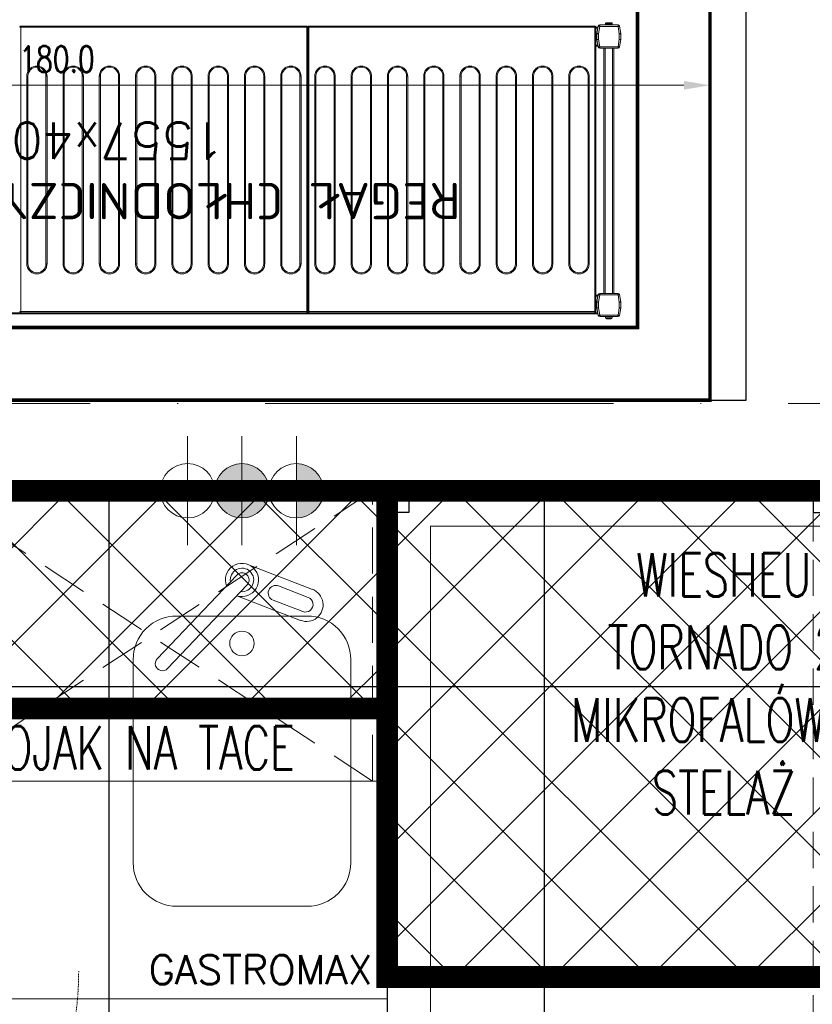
# Model space of a CAD drawing. Header units: millimetres. Extents: x -2074 to 12588, y -3630 to 101167.
# Tile 201 of 256: x 5457 to 5566, y -1726 to -1590. Entities that reach past the tile are written whole.
import ezdxf

# ---------------------------------------------------------------- set-up
doc = ezdxf.new("R2010")
doc.units = ezdxf.units.MM
for name, pattern in [('ACAD_ISO10W100', [18, 12, -3, 0, -3]), ('DASH', [0.75, 0.5, -0.25]), ('DASHED', [19.05, 12.7, -6.35]), ('DASHED2', [0.375, 0.25, -0.125])]:
    doc.linetypes.add(name, pattern=pattern)
for name, color, linetype, lineweight in [('SelinAr_BUD_osie', 8, 'ACAD_ISO10W100', 18), ('SelinAr_BUD_sufit_otoki sufitowe', 8, 'Continuous', 25), ('SelinAr_BUD_ściany', 7, 'Continuous', 25), ('SelinAr_WYP_chłodnictwo', 8, 'Continuous', 18), ('SelinAr_WYP_instalacje elektryczne', 8, 'Continuous', 18), ('SelinAr_WYP_instalacje wod-kan', 8, 'Continuous', 18), ('SelinAr_WYP_komory', 8, 'Continuous', 18), ('SelinAr_WYP_urządzenia gastro', 8, 'Continuous', 18)]:
    doc.layers.add(name, color=color, linetype=linetype, lineweight=lineweight)
doc.layers.add('SelinAr_BUD_sufit', color=7, linetype='Continuous')
doc.layers.add('SelinAr_WYP_urządzenia gastro indeksy', color=8, linetype='Continuous')
doc.styles.add('Arch-Dim', font='romans.shx', dxfattribs={"width": 0.75})
doc.styles.add('JACEK_07', font='SIMPLEX.SHX', dxfattribs={"width": 0.7})
doc.styles.add('RomanS', font='romans.shx')
doc.styles.add('text', font='romans.shx')
doc.dimstyles.new('Standard 50', dxfattribs={"dimscale": 20, "dimtxt": 0.18, "dimasz": 0.18, "dimexe": 0.18, "dimexo": 0.0625, "dimgap": 0.09, "dimtad": 1, "dimdec": 1, "dimzin": 0, "dimdsep": 46, "dimtxsty": 'Arch-Dim', "dimcen": 0.09, "dimclrd": 2, "dimclre": 2, "dimclrt": 1, "dimadec": 0, "dimazin": 0, "dimtfac": 1, "dimtdec": 1, "dimtofl": 0, "dimtmove": 0, "dimatfit": 3, "dimfxl": 0, "dimtolj": 1, "dimtzin": 0, "dimarcsym": 0})

# ---------------------------------------------------------------- blocks, each defined once
blk = doc.blocks.new('*D427')
at = {"color": 2, "lineweight": -2}
for p, q in [((0, 1.25), (0, 46.97)), ((180, 1.25), (180, 46.97)), ((176.4, 43.37), (3.6, 43.37))]:
    blk.add_line(p, q, dxfattribs=at)
at = {"color": 2}
for points in [[(3.6, 43.97), (3.6, 42.77), (0, 43.37)], [(176.4, 43.97), (176.4, 42.77), (180, 43.37)]]:
    blk.add_solid(points, dxfattribs=at)
at = {"layer": 'Defpoints', "color": 0}
for p in [(0, 43.37), (0, 0), (180, 0)]:
    blk.add_point(p, dxfattribs=at)
at = {"color": 1, "insert": (90, 46.97), "char_height": 3.6, "attachment_point": 5, "style": 'Arch-Dim'}
blk.add_mtext('\\A1;180.0', dxfattribs=at)
blk = doc.blocks.new('*U158')
at = {"color": 253, "linetype": 'DASHED', "ltscale": 0.5}
for points in [[(0, 0), (0, -40), (2, -40), (2, 0)], [(65, 0), (65, -40), (63, -40), (63, 0)]]:
    blk.add_lwpolyline(points, close=True, dxfattribs=at)
blk.add_lwpolyline([(0, 0), (0, -40), (65, -40), (65, 0)], close=True)
for points in [[(63, 0), (2, -40)], [(63, -40), (2, 0)]]:
    blk.add_lwpolyline(points, dxfattribs=at)
at = {"color": 7, "insert": (28.97, -35.42), "char_height": 6, "width": 101.2, "attachment_point": 5, "style": 'JACEK_07'}
blk.add_mtext('STOJAK NA TACE', dxfattribs=at)
blk = doc.blocks.new('Podstawa pod piece')
at = {"linetype": 'Continuous', "lineweight": 25}
for points in [[(0, -82), (88, -82), (88, 0), (0, 0), (0, -82)], [(0, 0), (3, 0), (3, -3), (0, -3)], [(88, 0), (85, 0), (85, -3), (88, -3)], [(0, -82), (3, -82), (3, -79), (0, -79)], [(88, -82), (85, -82), (85, -79), (88, -79)]]:
    blk.add_lwpolyline(points, dxfattribs=at)
for points in [[(61.7, 0), (58.7, 0), (58.7, -3), (61.7, -3)], [(61.7, -82), (58.7, -82), (58.7, -79), (61.7, -79)]]:
    blk.add_lwpolyline(points, close=True, dxfattribs=at)
at = {"linetype": 'DASHED2', "ltscale": 20}
blk.add_lwpolyline([(58.7, 0), (61.7, 0), (61.7, -82), (58.7, -82)], close=True, dxfattribs=at)
blk = doc.blocks.new('*U314')
at = {"layer": 'SelinAr_WYP_urządzenia gastro'}
blk.add_lwpolyline([(6, -82), (82, -82), (82, -4.9), (6, -4.9), (6, -82)], dxfattribs=at)
at = {"layer": 'SelinAr_WYP_chłodnictwo'}
blk.add_blockref('Podstawa pod piece', (0, 0), dxfattribs=at)
at = {"color": 242, "insert": (46.41, -26.59), "char_height": 6, "width": 76, "attachment_point": 5, "style": 'JACEK_07'}
blk.add_mtext('WIESHEU\\PTORNADO 2\\PMIKROFALÓWKA\\P{\\C94;STELAŻ}', dxfattribs=at)
blk = doc.blocks.new('Woda_ciepla')
for p, q in [((0, -7.5), (0, 7.5)), ((0, 0), (0, 7.5)), ((7.5, 0), (-7.5, 0))]:
    blk.add_line(p, q)
blk.add_circle((0, 0), 3.75)
blk = doc.blocks.new('Odplyw_wody')
blk.add_hatch(color=256).paths.add_polyline_path([(0, 3.75, -1), (0, -3.75, -1)])
for p, q in [((0, -7.5), (0, 7.5)), ((7.5, 0), (-7.5, 0))]:
    blk.add_line(p, q)
blk.add_circle((0, 0), 3.75)
blk = doc.blocks.new('Woda_zimna')
blk.add_hatch(color=256).paths.add_polyline_path([(0, 3.75, -0.414214), (3.75, 0), (-3.75, 0, -0.414214)])
for p, q in [((0, -7.5), (0, 7.5)), ((7.5, 0), (-7.5, 0))]:
    blk.add_line(p, q)
blk.add_circle((0, 0), 3.75)
blk = doc.blocks.new('gn-230')
at = {"layer": 'SelinAr_WYP_instalacje elektryczne'}
for p, q in [((-15.65, -3.75), (-8.15, 3.75)), ((-4, 0), (-19.8, 0))]:
    blk.add_line(p, q, dxfattribs=at)
at = {"layer": 'SelinAr_WYP_instalacje elektryczne', "lineweight": 30}
blk.add_lwpolyline([(-4, -4), (0, -4), (0, 4), (-4, 4)], close=True, dxfattribs=at)
at = {"layer": 'SelinAr_WYP_instalacje elektryczne'}
blk.add_arc((-29.8, 0), 10, 270, 90, dxfattribs=at)
blk = doc.blocks.new('*U341')
for p, q in [((124.71, -13.59), (115.82, -10.15)), ((114.29, -11.61), (103.33, -23.15)), ((115.71, -12.97), (104.76, -24.51)), ((124.13, -14.69), (120.04, -13.11)), ((123.06, -17.86), (114.29, -14.47)), ((123.37, -16.65), (119.28, -15.07))]:
    blk.add_line(p, q)
blk.add_lwpolyline([(0, 0), (135, 0), (135, -70), (0, -70), (0, 0)])
blk.add_lwpolyline([(106, -17.26), (124, -17.26, -0.414214), (130, -23.26), (130, -51.26, -0.414214), (124, -57.26), (106, -57.26, -0.414214), (100, -51.26), (100, -23.26, -0.414214)], format="xyb", close=True)
for points in [[(6, -110.9), (6, -66.15), (3, -66.15), (3, -110.9)], [(50.75, -110.9), (50.75, -66.15), (47.75, -66.15), (47.75, -110.9)]]:
    blk.add_lwpolyline(points, close=True)
blk.add_circle((115, -21.04), 1.69)
for centre, radius, start, end in [((115, -12.29), 2.29, 251.9178, 201.0494), ((115, -12.29), 1.62, 263.7549, 189.2123), ((115, -12.29), 0.983, 316.4836, 136.4836), ((119.66, -14.09), 1.05, 68.8835, 248.8835), ((123.89, -15.72), 2.29, 248.8831, 68.8835), ((123.75, -15.67), 1.05, 248.8831, 68.8835), ((104.04, -23.83), 0.983, 136.4836, 316.4836)]:
    blk.add_arc(centre, radius, start, end)
at = {"linetype": 'DASHED', "ltscale": 0.01}
for centre in [(3, -66.15), (47.75, -66.15)]:
    blk.add_arc(centre, 44.75, 270, 0, dxfattribs=at)
at = {"layer": 'SelinAr_WYP_instalacje elektryczne'}
blk.add_lwpolyline([(5, 0), (11.25, 10.83), (32.42, 10.83)], dxfattribs=at)
at = {"layer": 'SelinAr_WYP_instalacje elektryczne', "xscale": 0.5, "yscale": 0.5, "zscale": 0.5, "rotation": 90.00000000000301}
blk.add_blockref('gn-230', (5, 0), dxfattribs=at)
at = {"layer": 'SelinAr_WYP_instalacje wod-kan', "rotation": 270}
for name, p in [('Woda_ciepla', (107.5, 0)), ('Odplyw_wody', (115, 0)), ('Woda_zimna', (122.5, 0))]:
    blk.add_blockref(name, p, dxfattribs=at)
at = {"color": 242, "insert": (2, -2.95), "char_height": 5, "width": 58.8906, "attachment_point": 1, "style": 'text'}
blk.add_mtext('{\\H0.8x;CHŁODZIARKA PODBLATOWA\\P0 - +6%%DC}', dxfattribs=at)
at = {"insert": (133, -68), "char_height": 4, "width": 172.3315, "attachment_point": 9, "style": 'RomanS'}
blk.add_mtext('GASTROMAX', dxfattribs=at)
at = {"layer": 'SelinAr_WYP_instalacje elektryczne', "insert": (21.84, 11.05), "char_height": 4, "width": 21.1655, "attachment_point": 5, "style": 'JACEK_07'}
blk.add_mtext('1x230V\\PH=10cm', dxfattribs=at)
at = {"layer": 'SelinAr_WYP_urządzenia gastro indeksy', "color": 242, "char_height": 6, "width": 20.4806, "attachment_point": 5, "style": 'JACEK_07'}
for s, insert in [('{\\fArial|b0|i0|c238|p34;BTU01}', (18.55, -27.84)), ('{\\fArial|b0|i0|c238|p34;SC09}', (10.24, -74.81))]:
    blk.add_mtext(s, dxfattribs=dict(at, insert=insert))
blk = doc.blocks.new('*U395')
at = {"ltscale": 4}
blk.add_line((-50, 0), (1405.4, 0), dxfattribs=at)
blk = doc.blocks.new('*U382')
at = {"lineweight": 15}
for p, q in [((1.73, 0), (1.82, 0)), ((0.18, -0.47), (0, -1.51)), ((0.18, -0.47), (0, -1.5)), ((0.38, -0.51), (0.2, -1.53)), ((2.9, -0.3), (0.38, -0.3)), ((0.38, -0.31), (0.38, -0.51)), ((2.9, -0.31), (0.38, -0.31)), ((2.9, -0.51), (0.38, -0.51)), ((1.17, -0.15), (1.17, -0.3)), ((2.12, -0.15), (1.17, -0.15)), ((1.88, -0.12), (1.76, -0.12)), ((2.12, -0.3), (2.12, -0.15)), ((2.9, -0.51), (2.9, -0.31)), ((3.08, -1.53), (2.9, -0.51)), ((3.28, -1.51), (3.1, -0.47)), ((3.28, -1.5), (3.1, -0.47)), ((4.38, -0.68), (3.14, -0.68)), ((4.38, -0.82), (3.16, -0.82)), ((3.58, -0.99), (3.43, -0.99)), ((3.43, -0.99), (3.43, -40.19)), ((3.58, -0.88), (3.58, -0.84)), ((42.98, -0.84), (3.58, -0.84)), ((3.58, -0.99), (3.58, -0.88)), ((3.58, -0.99), (3.58, -40.19)), ((42.98, -0.99), (3.58, -0.99)), ((4.38, -0.68), (151.28, -0.68)), ((4.38, -0.82), (4.38, -0.68)), ((4.38, -0.82), (151.28, -0.82)), ((4.38, -0.84), (4.38, -0.82)), ((42.98, -0.84), (42.98, -0.88)), ((42.98, -0.88), (42.98, -0.99)), ((42.98, -40.19), (42.98, -0.99)), ((43.13, -0.99), (42.98, -0.99)), ((43.13, -40.19), (43.13, -0.99)), ((43.28, -0.99), (43.13, -0.99)), ((43.28, -0.88), (43.28, -0.84)), ((82.68, -0.84), (43.28, -0.84)), ((43.28, -0.99), (43.28, -0.88)), ((43.28, -0.99), (43.28, -40.19)), ((82.68, -0.99), (43.28, -0.99)), ((82.68, -0.84), (82.68, -0.88)), ((82.68, -0.88), (82.68, -0.99)), ((82.68, -40.19), (82.68, -0.99)), ((82.83, -0.99), (82.68, -0.99)), ((0, -1.5), (0, -2.3)), ((0, -1.51), (0, -2.29)), ((0, -2.29), (0.2, -2.29)), ((0, -2.3), (0, -2.3)), ((0, -2.33), (0.18, -3.34)), ((0.2, -1.53), (0.2, -2.29)), ((0.2, -2.29), (0.38, -3.31)), ((2.9, -3.31), (3.08, -2.29)), ((3.08, -2.29), (3.08, -1.53)), ((3.08, -2.29), (3.28, -2.29)), ((3.1, -3.34), (3.28, -2.33)), ((3.28, -2.38), (3.15, -3.12)), ((3.28, -1.51), (3.28, -1.5)), ((3.28, -2.29), (3.28, -1.51)), ((3.28, -2.3), (3.28, -2.29)), ((3.28, -2.3), (3.28, -2.38)), ((3.28, -2.3), (3.28, -2.3)), ((0.38, -3.31), (2.9, -3.31)), ((0.38, -3.31), (0.38, -3.51)), ((0.38, -3.51), (2.9, -3.51)), ((0.94, -3.51), (0.94, -37.3)), ((1.14, -3.51), (1.14, -37.3)), ((2.14, -3.51), (2.14, -37.3)), ((2.34, -3.51), (2.34, -37.3)), ((2.9, -3.51), (2.9, -3.31)), ((3.43, -3.28), (3.12, -3.28)), ((3.43, -3.12), (3.15, -3.12)), ((0.18, -37.47), (0, -38.5)), ((0, -38.5), (0.18, -37.47)), ((0.38, -37.5), (0.2, -38.52)), ((0.38, -37.3), (0.38, -37.5)), ((2.9, -37.3), (0.38, -37.3)), ((2.9, -37.5), (0.38, -37.5)), ((2.9, -37.5), (2.9, -37.3)), ((3.08, -38.52), (2.9, -37.5)), ((3.28, -38.5), (3.1, -37.47)), ((3.43, -37.58), (3.12, -37.58)), ((3.15, -37.73), (3.28, -38.48)), ((3.43, -37.73), (3.15, -37.73)), ((0, -38.5), (0, -39.28)), ((0, -39.3), (0, -38.5)), ((0, -39.28), (0.2, -39.28)), ((0.18, -40.33), (0, -39.3)), ((0, -39.32), (0.18, -40.33)), ((0.2, -38.52), (0.2, -39.28)), ((0.2, -39.28), (0.38, -40.3)), ((2.9, -40.3), (3.08, -39.28)), ((3.08, -39.28), (3.08, -38.52)), ((3.08, -39.28), (3.28, -39.28)), ((3.1, -40.33), (3.28, -39.32)), ((3.28, -38.48), (3.28, -38.5)), ((3.28, -39.28), (3.28, -38.5)), ((3.28, -39.28), (3.28, -39.3)), ((3.28, -39.3), (3.28, -39.32)), ((0.38, -40.3), (2.9, -40.3)), ((0.38, -40.3), (0.38, -40.5)), ((0.38, -40.5), (2.9, -40.5)), ((1.17, -40.5), (1.17, -40.65)), ((1.17, -40.65), (2.12, -40.65)), ((1.17, -40.68), (1.17, -40.68)), ((2.11, -40.68), (2.11, -40.68)), ((2.12, -40.65), (2.12, -40.5)), ((2.9, -40.5), (2.9, -40.3)), ((3.43, -40.18), (3.13, -40.18)), ((3.43, -40.03), (3.16, -40.03)), ((3.43, -40.19), (3.58, -40.19)), ((3.58, -40.19), (42.98, -40.19)), ((3.58, -40.19), (3.58, -40.33)), ((3.58, -40.33), (3.58, -40.34)), ((3.58, -40.34), (42.98, -40.34)), ((42.98, -40.19), (43.13, -40.19)), ((42.98, -40.33), (42.98, -40.19)), ((42.98, -40.34), (42.98, -40.33)), ((43.13, -40.19), (43.28, -40.19)), ((43.28, -40.19), (82.68, -40.19)), ((43.28, -40.19), (43.28, -40.33)), ((43.28, -40.33), (43.28, -40.34)), ((43.28, -40.34), (82.68, -40.34)), ((82.68, -40.19), (82.83, -40.19)), ((82.68, -40.33), (82.68, -40.19)), ((82.68, -40.34), (82.68, -40.33))]:
    blk.add_line(p, q, dxfattribs=at)
at = {"color": 253, "lineweight": 15}
for p, q in [((4.36, -33.44), (4.36, -7.59)), ((4.36, -7.59), (4.51, -7.59)), ((4.51, -33.44), (4.51, -7.59)), ((7.01, -7.59), (7.01, -33.44)), ((7.16, -7.59), (7.01, -7.59)), ((7.16, -7.59), (7.16, -33.44)), ((9.36, -33.44), (9.36, -7.59)), ((9.36, -7.59), (9.51, -7.59)), ((9.51, -33.44), (9.51, -7.59)), ((12.01, -7.59), (12.01, -33.44)), ((12.16, -7.59), (12.01, -7.59)), ((12.16, -7.59), (12.16, -33.44)), ((14.36, -33.44), (14.36, -7.59)), ((14.36, -7.59), (14.51, -7.59)), ((14.51, -33.44), (14.51, -7.59)), ((17.01, -7.59), (17.01, -33.44)), ((17.16, -7.59), (17.01, -7.59)), ((17.16, -7.59), (17.16, -33.44)), ((19.36, -33.44), (19.36, -7.59)), ((19.36, -7.59), (19.51, -7.59)), ((19.51, -33.44), (19.51, -7.59)), ((22.01, -7.59), (22.01, -33.44)), ((22.16, -7.59), (22.01, -7.59)), ((22.16, -7.59), (22.16, -33.44)), ((24.36, -33.44), (24.36, -7.59)), ((24.36, -7.59), (24.51, -7.59)), ((24.51, -33.44), (24.51, -7.59)), ((27.01, -7.59), (27.01, -33.44)), ((27.16, -7.59), (27.01, -7.59)), ((27.16, -7.59), (27.16, -33.44)), ((29.36, -33.44), (29.36, -7.59)), ((29.36, -7.59), (29.51, -7.59)), ((29.51, -33.44), (29.51, -7.59)), ((32.01, -7.59), (32.01, -33.44)), ((32.16, -7.59), (32.01, -7.59)), ((32.16, -7.59), (32.16, -33.44)), ((34.36, -33.44), (34.36, -7.59)), ((34.36, -7.59), (34.51, -7.59)), ((34.51, -33.44), (34.51, -7.59)), ((37.01, -7.59), (37.01, -33.44)), ((37.16, -7.59), (37.01, -7.59)), ((37.16, -7.59), (37.16, -33.44)), ((39.36, -33.44), (39.36, -7.59)), ((39.36, -7.59), (39.51, -7.59)), ((39.51, -33.44), (39.51, -7.59)), ((42.01, -7.59), (42.01, -33.44)), ((42.16, -7.59), (42.01, -7.59)), ((42.16, -7.59), (42.16, -33.44)), ((44.06, -33.44), (44.06, -7.59)), ((44.06, -7.59), (44.21, -7.59)), ((44.21, -33.44), (44.21, -7.59)), ((46.71, -7.59), (46.71, -33.44)), ((46.86, -7.59), (46.71, -7.59)), ((46.86, -7.59), (46.86, -33.44)), ((49.06, -33.44), (49.06, -7.59)), ((49.06, -7.59), (49.21, -7.59)), ((49.21, -33.44), (49.21, -7.59)), ((51.71, -7.59), (51.71, -33.44)), ((51.86, -7.59), (51.71, -7.59)), ((51.86, -7.59), (51.86, -33.44)), ((54.06, -33.44), (54.06, -7.59)), ((54.06, -7.59), (54.21, -7.59)), ((54.21, -33.44), (54.21, -7.59)), ((56.71, -7.59), (56.71, -33.44)), ((56.86, -7.59), (56.71, -7.59)), ((56.86, -7.59), (56.86, -33.44)), ((59.06, -33.44), (59.06, -7.59)), ((59.06, -7.59), (59.21, -7.59)), ((59.21, -33.44), (59.21, -7.59)), ((61.71, -7.59), (61.71, -33.44)), ((61.86, -7.59), (61.71, -7.59)), ((61.86, -7.59), (61.86, -33.44)), ((64.06, -33.44), (64.06, -7.59)), ((64.06, -7.59), (64.21, -7.59)), ((64.21, -33.44), (64.21, -7.59)), ((66.71, -7.59), (66.71, -33.44)), ((66.86, -7.59), (66.71, -7.59)), ((66.86, -7.59), (66.86, -33.44)), ((69.06, -33.44), (69.06, -7.59)), ((69.06, -7.59), (69.21, -7.59)), ((69.21, -33.44), (69.21, -7.59)), ((71.71, -7.59), (71.71, -33.44)), ((71.86, -7.59), (71.71, -7.59)), ((71.86, -7.59), (71.86, -33.44)), ((74.06, -33.44), (74.06, -7.59)), ((74.06, -7.59), (74.21, -7.59)), ((74.21, -33.44), (74.21, -7.59)), ((76.71, -7.59), (76.71, -33.44)), ((76.86, -7.59), (76.71, -7.59)), ((76.86, -7.59), (76.86, -33.44)), ((79.06, -33.44), (79.06, -7.59)), ((79.06, -7.59), (79.21, -7.59)), ((79.21, -33.44), (79.21, -7.59)), ((81.71, -7.59), (81.71, -33.44)), ((81.86, -7.59), (81.71, -7.59)), ((81.86, -7.59), (81.86, -33.44)), ((4.51, -33.44), (4.36, -33.44)), ((7.16, -33.44), (7.01, -33.44)), ((9.51, -33.44), (9.36, -33.44)), ((12.16, -33.44), (12.01, -33.44)), ((14.51, -33.44), (14.36, -33.44)), ((17.16, -33.44), (17.01, -33.44)), ((19.51, -33.44), (19.36, -33.44)), ((22.16, -33.44), (22.01, -33.44)), ((24.51, -33.44), (24.36, -33.44)), ((27.16, -33.44), (27.01, -33.44)), ((29.51, -33.44), (29.36, -33.44)), ((32.16, -33.44), (32.01, -33.44)), ((34.51, -33.44), (34.36, -33.44)), ((37.16, -33.44), (37.01, -33.44)), ((39.51, -33.44), (39.36, -33.44)), ((42.16, -33.44), (42.01, -33.44)), ((44.21, -33.44), (44.06, -33.44)), ((46.86, -33.44), (46.71, -33.44)), ((49.21, -33.44), (49.06, -33.44)), ((51.86, -33.44), (51.71, -33.44)), ((54.21, -33.44), (54.06, -33.44)), ((56.86, -33.44), (56.71, -33.44)), ((59.21, -33.44), (59.06, -33.44)), ((61.86, -33.44), (61.71, -33.44)), ((64.21, -33.44), (64.06, -33.44)), ((66.86, -33.44), (66.71, -33.44)), ((69.21, -33.44), (69.06, -33.44)), ((71.86, -33.44), (71.71, -33.44)), ((74.21, -33.44), (74.06, -33.44)), ((76.86, -33.44), (76.71, -33.44)), ((79.21, -33.44), (79.06, -33.44)), ((81.86, -33.44), (81.71, -33.44))]:
    blk.add_line(p, q, dxfattribs=at)
at = {"lineweight": 15, "flags": 128}
for points in [[(0.38, -0.51), (0.34, -0.5), (0.3, -0.5), (0.27, -0.49), (0.24, -0.48), (0.22, -0.48), (0.2, -0.48), (0.19, -0.47), (0.18, -0.47)], [(3.1, -0.47), (3.1, -0.47), (3.09, -0.48), (3.07, -0.48), (3.04, -0.48), (3.01, -0.49), (2.98, -0.5), (2.94, -0.5), (2.9, -0.51)], [(0, -1.51), (0, -1.51), (0.01, -1.51), (0.03, -1.51), (0.05, -1.51), (0.07, -1.52), (0.1, -1.52), (0.13, -1.52), (0.17, -1.52), (0.2, -1.53)], [(0.2, -2.29), (0.16, -2.3), (0.12, -2.3), (0.09, -2.31), (0.06, -2.32), (0.04, -2.32), (0.02, -2.32), (0.01, -2.33), (0, -2.33)], [(3.08, -1.53), (3.12, -1.52), (3.16, -1.52), (3.19, -1.52), (3.22, -1.51), (3.25, -1.51), (3.27, -1.51), (3.28, -1.51), (3.28, -1.51)], [(3.28, -2.33), (3.28, -2.33), (3.27, -2.32), (3.25, -2.32), (3.22, -2.32), (3.19, -2.31), (3.16, -2.3), (3.12, -2.3), (3.08, -2.29)], [(0.18, -3.34), (0.19, -3.34), (0.2, -3.34), (0.22, -3.34), (0.24, -3.33), (0.27, -3.33), (0.3, -3.32), (0.34, -3.32), (0.38, -3.31)], [(2.9, -3.31), (2.94, -3.32), (2.98, -3.32), (3.01, -3.33), (3.04, -3.33), (3.07, -3.34), (3.09, -3.34), (3.1, -3.34), (3.1, -3.34)], [(3.15, -3.12), (3.15, -3.15), (3.14, -3.18), (3.14, -3.21), (3.13, -3.23), (3.13, -3.25), (3.13, -3.26), (3.13, -3.27), (3.12, -3.28)], [(0.38, -37.5), (0.34, -37.49), (0.3, -37.49), (0.27, -37.48), (0.24, -37.48), (0.22, -37.47), (0.2, -37.47), (0.19, -37.47), (0.18, -37.47)], [(3.1, -37.47), (3.1, -37.47), (3.09, -37.47), (3.07, -37.47), (3.04, -37.48), (3.01, -37.48), (2.98, -37.49), (2.94, -37.49), (2.9, -37.5)], [(3.12, -37.58), (3.13, -37.58), (3.13, -37.59), (3.13, -37.6), (3.13, -37.62), (3.14, -37.64), (3.14, -37.67), (3.15, -37.7), (3.15, -37.73)], [(0, -38.5), (0, -38.5), (0.02, -38.5), (0.03, -38.5), (0.06, -38.51), (0.09, -38.51), (0.12, -38.51), (0.16, -38.51), (0.2, -38.52)], [(0.2, -39.28), (0.16, -39.29), (0.12, -39.3), (0.09, -39.3), (0.06, -39.31), (0.04, -39.31), (0.02, -39.31), (0.01, -39.32), (0, -39.32)], [(3.08, -38.52), (3.12, -38.51), (3.15, -38.51), (3.18, -38.51), (3.21, -38.51), (3.24, -38.5), (3.26, -38.5), (3.27, -38.5), (3.28, -38.5), (3.28, -38.5)], [(3.28, -39.32), (3.28, -39.32), (3.27, -39.31), (3.25, -39.31), (3.22, -39.31), (3.19, -39.3), (3.16, -39.3), (3.12, -39.29), (3.08, -39.28)], [(0.18, -40.33), (0.19, -40.33), (0.2, -40.33), (0.22, -40.33), (0.24, -40.32), (0.27, -40.32), (0.3, -40.31), (0.34, -40.31), (0.38, -40.3)], [(2.9, -40.3), (2.94, -40.31), (2.98, -40.31), (3.01, -40.32), (3.04, -40.32), (3.07, -40.33), (3.09, -40.33), (3.1, -40.33), (3.1, -40.33)]]:
    blk.add_lwpolyline(points, dxfattribs=at)
at = {"lineweight": 15}
for centre, radius, start, end in [((0.38, -0.5), 0.2, 90, 170), ((0.38, -0.51), 0.2, 90, 170), ((1.32, -0.15), 0.15, 90, 180), ((1.97, -0.15), 0.15, 0, 90), ((2.9, -0.5), 0.2, 10, 90), ((2.9, -0.51), 0.2, 10, 90), ((3.58, -0.99), 0.15, 90, 180), ((42.98, -0.99), 0.15, 0, 90), ((43.28, -0.99), 0.15, 90, 180), ((82.68, -0.99), 0.15, 0, 90), ((0.2, -2.29), 0.2, 180, 190), ((3.08, -2.29), 0.2, 350, 0), ((0.38, -3.31), 0.2, 190, 270), ((2.9, -3.31), 0.2, 270, 350), ((0.38, -37.5), 0.2, 90, 170), ((0.38, -37.5), 0.2, 90, 170), ((2.9, -37.5), 0.2, 10, 90), ((0.2, -39.28), 0.2, 180, 190), ((3.08, -39.28), 0.2, 350, 0), ((0.38, -40.3), 0.2, 190, 270), ((0.38, -40.3), 0.2, 190, 270), ((1.32, -40.65), 0.15, 180, 191.537), ((1.97, -40.65), 0.15, 348.463, 0), ((2.9, -40.3), 0.2, 270, 350)]:
    blk.add_arc(centre, radius, start, end, dxfattribs=at)
at = {"color": 253, "lineweight": 15}
for centre, start, end in [((5.76, -7.59), 0, 180), ((10.76, -7.59), 0, 180), ((15.76, -7.59), 0, 180), ((20.76, -7.59), 0, 180), ((25.76, -7.59), 0, 180), ((30.76, -7.59), 0, 180), ((35.76, -7.59), 0, 180), ((40.76, -7.59), 0, 180), ((45.46, -7.59), 0, 180), ((50.46, -7.59), 0, 180), ((55.46, -7.59), 0, 180), ((60.46, -7.59), 0, 180), ((65.46, -7.59), 0, 180), ((70.46, -7.59), 0, 180), ((75.46, -7.59), 0, 180), ((80.46, -7.59), 0, 180), ((5.76, -33.44), 180, 0), ((10.76, -33.44), 180, 0), ((15.76, -33.44), 180, 0), ((20.76, -33.44), 180, 0), ((25.76, -33.44), 180, 0), ((30.76, -33.44), 180, 0), ((35.76, -33.44), 180, 0), ((40.76, -33.44), 180, 0), ((45.46, -33.44), 180, 0), ((50.46, -33.44), 180, 0), ((55.46, -33.44), 180, 0), ((60.46, -33.44), 180, 0), ((65.46, -33.44), 180, 0), ((70.46, -33.44), 180, 0), ((75.46, -33.44), 180, 0), ((80.46, -33.44), 180, 0)]:
    blk.add_arc(centre, 1.25, start, end, dxfattribs=at)
at = {"lineweight": 15}
for points, knots in [([(1.71, 0), (1.67, 0), (1.6, 0), (1.49, 0), (1.39, 0), (1.34, 0), (1.31, 0), (1.32, 0), (1.32, 0)], [0, 0, 0, 0, 0.188945, 0.389816, 0.590684, 0.779625, 0.968579, 1, 1, 1, 1]), ([(1.76, -0.12), (1.76, -0.1), (1.76, -0.07), (1.75, -0.03), (1.73, -0.01), (1.72, 0), (1.71, 0)], [0, 0, 0, 0, 0.243636, 0.487267, 0.73198, 1, 1, 1, 1]), ([(1.92, 0), (1.91, 0), (1.89, 0), (1.85, 0), (1.82, 0)], [0, 0, 0, 0, 0.31192, 1, 1, 1, 1]), ([(1.82, 0), (1.83, 0), (1.84, -0.01), (1.86, -0.03), (1.87, -0.07), (1.87, -0.1), (1.88, -0.12)], [0, 0, 0, 0, 0.250222, 0.500532, 0.748158, 1, 1, 1, 1]), ([(1.17, -40.68), (1.18, -40.7), (1.19, -40.73), (1.22, -40.77), (1.27, -40.79), (1.3, -40.8), (1.32, -40.8)], [0, 0, 0, 0, 0.243643, 0.487245, 0.731956, 1, 1, 1, 1]), ([(1.96, -40.8), (1.98, -40.8), (2.01, -40.79), (2.06, -40.77), (2.09, -40.73), (2.1, -40.7), (2.11, -40.68)], [0, 0, 0, 0, 0.250219, 0.500551, 0.74815, 1, 1, 1, 1]), ([(3.43, -40.18), (3.44, -40.2), (3.44, -40.24), (3.47, -40.28), (3.5, -40.3), (3.52, -40.32), (3.55, -40.33), (3.57, -40.33), (3.58, -40.33)], [0, 0, 0, 0, 0.238266, 0.485424, 0.612038, 0.739974, 0.869231, 1, 1, 1, 1]), ([(42.98, -40.33), (42.99, -40.33), (43.01, -40.33), (43.04, -40.32), (43.07, -40.3), (43.1, -40.28), (43.13, -40.24), (43.13, -40.2), (43.13, -40.18)], [0, 0, 0, 0, 0.130769, 0.260022, 0.387963, 0.514577, 0.761736, 1, 1, 1, 1]), ([(43.13, -40.18), (43.14, -40.2), (43.14, -40.24), (43.17, -40.28), (43.2, -40.3), (43.22, -40.32), (43.25, -40.33), (43.27, -40.33), (43.28, -40.33)], [0, 0, 0, 0, 0.238268, 0.485429, 0.612034, 0.739976, 0.86923, 1, 1, 1, 1]), ([(82.68, -40.33), (82.69, -40.33), (82.71, -40.33), (82.74, -40.32), (82.77, -40.3), (82.8, -40.28), (82.83, -40.24), (82.83, -40.2), (82.83, -40.18)], [0, 0, 0, 0, 0.130758, 0.260025, 0.387956, 0.514571, 0.761733, 1, 1, 1, 1]), ([(1.32, -40.8), (1.33, -40.8), (1.35, -40.8), (1.43, -40.8), (1.53, -40.8), (1.64, -40.8), (1.75, -40.8), (1.85, -40.8), (1.93, -40.8), (1.95, -40.8), (1.96, -40.8)], [0, 0, 0, 0, 0.121175, 0.250001, 0.378823, 0.5, 0.621177, 0.749999, 0.878825, 1, 1, 1, 1])]:
    blk.add_open_spline(points, degree=3, knots=knots, dxfattribs=at)
at = {"color": 253, "lineweight": 15}
for points, knots in [([(4.36, -7.59), (4.37, -7.5), (4.38, -7.32), (4.45, -7.06), (4.58, -6.81), (4.77, -6.59), (4.99, -6.41), (5.24, -6.28), (5.5, -6.2), (5.76, -6.18), (6.02, -6.2), (6.29, -6.28), (6.54, -6.41), (6.76, -6.59), (6.94, -6.81), (7.07, -7.06), (7.15, -7.32), (7.16, -7.5), (7.16, -7.59)], [0, 0, 0, 0, 0.058258, 0.120006, 0.18432, 0.25, 0.315679, 0.379994, 0.441742, 0.5, 0.558258, 0.620006, 0.684321, 0.75, 0.81568, 0.879994, 0.941742, 1, 1, 1, 1]), ([(9.36, -7.59), (9.37, -7.5), (9.38, -7.32), (9.45, -7.06), (9.58, -6.81), (9.77, -6.59), (9.99, -6.41), (10.24, -6.28), (10.5, -6.2), (10.76, -6.18), (11.02, -6.2), (11.29, -6.28), (11.54, -6.41), (11.76, -6.59), (11.94, -6.81), (12.07, -7.06), (12.15, -7.32), (12.16, -7.5), (12.16, -7.59)], [0, 0, 0, 0, 0.058258, 0.120006, 0.18432, 0.25, 0.315679, 0.379994, 0.441742, 0.5, 0.558258, 0.620006, 0.684321, 0.75, 0.81568, 0.879994, 0.941742, 1, 1, 1, 1]), ([(14.36, -7.59), (14.37, -7.5), (14.38, -7.32), (14.45, -7.06), (14.58, -6.81), (14.77, -6.59), (14.99, -6.41), (15.24, -6.28), (15.5, -6.2), (15.76, -6.18), (16.02, -6.2), (16.29, -6.28), (16.54, -6.41), (16.76, -6.59), (16.94, -6.81), (17.07, -7.06), (17.15, -7.32), (17.16, -7.5), (17.16, -7.59)], [0, 0, 0, 0, 0.058258, 0.120006, 0.18432, 0.25, 0.315679, 0.379994, 0.441742, 0.5, 0.558258, 0.620006, 0.684321, 0.75, 0.81568, 0.879994, 0.941742, 1, 1, 1, 1]), ([(19.36, -7.59), (19.37, -7.5), (19.38, -7.32), (19.45, -7.06), (19.58, -6.81), (19.77, -6.59), (19.99, -6.41), (20.24, -6.28), (20.5, -6.2), (20.76, -6.18), (21.02, -6.2), (21.29, -6.28), (21.54, -6.41), (21.76, -6.59), (21.94, -6.81), (22.07, -7.06), (22.15, -7.32), (22.16, -7.5), (22.16, -7.59)], [0, 0, 0, 0, 0.058258, 0.120006, 0.18432, 0.25, 0.315679, 0.379994, 0.441742, 0.5, 0.558258, 0.620006, 0.684321, 0.75, 0.81568, 0.879994, 0.941742, 1, 1, 1, 1]), ([(24.36, -7.59), (24.37, -7.5), (24.38, -7.32), (24.45, -7.06), (24.58, -6.81), (24.77, -6.59), (24.99, -6.41), (25.24, -6.28), (25.5, -6.2), (25.76, -6.18), (26.02, -6.2), (26.29, -6.28), (26.54, -6.41), (26.76, -6.59), (26.94, -6.81), (27.07, -7.06), (27.15, -7.32), (27.16, -7.5), (27.16, -7.59)], [0, 0, 0, 0, 0.058258, 0.120006, 0.18432, 0.25, 0.315679, 0.379994, 0.441742, 0.5, 0.558258, 0.620006, 0.68432, 0.75, 0.81568, 0.879994, 0.941742, 1, 1, 1, 1]), ([(29.36, -7.59), (29.37, -7.5), (29.38, -7.32), (29.45, -7.06), (29.58, -6.81), (29.77, -6.59), (29.99, -6.41), (30.24, -6.28), (30.5, -6.2), (30.76, -6.18), (31.02, -6.2), (31.29, -6.28), (31.54, -6.41), (31.76, -6.59), (31.94, -6.81), (32.07, -7.06), (32.15, -7.32), (32.16, -7.5), (32.16, -7.59)], [0, 0, 0, 0, 0.058258, 0.120006, 0.18432, 0.25, 0.315679, 0.379994, 0.441742, 0.5, 0.558258, 0.620006, 0.684321, 0.75, 0.81568, 0.879994, 0.941742, 1, 1, 1, 1]), ([(34.36, -7.59), (34.37, -7.5), (34.38, -7.32), (34.45, -7.06), (34.58, -6.81), (34.77, -6.59), (34.99, -6.41), (35.24, -6.28), (35.5, -6.2), (35.76, -6.18), (36.02, -6.2), (36.29, -6.28), (36.54, -6.41), (36.76, -6.59), (36.94, -6.81), (37.07, -7.06), (37.15, -7.32), (37.16, -7.5), (37.16, -7.59)], [0, 0, 0, 0, 0.058258, 0.120006, 0.18432, 0.25, 0.315679, 0.379994, 0.441742, 0.5, 0.558258, 0.620006, 0.684321, 0.75, 0.81568, 0.879994, 0.941742, 1, 1, 1, 1]), ([(39.36, -7.59), (39.37, -7.5), (39.38, -7.32), (39.45, -7.06), (39.58, -6.81), (39.77, -6.59), (39.99, -6.41), (40.24, -6.28), (40.5, -6.2), (40.76, -6.18), (41.02, -6.2), (41.29, -6.28), (41.54, -6.41), (41.76, -6.59), (41.94, -6.81), (42.07, -7.06), (42.15, -7.32), (42.16, -7.5), (42.16, -7.59)], [0, 0, 0, 0, 0.058258, 0.120006, 0.18432, 0.25, 0.315679, 0.379994, 0.441742, 0.5, 0.558258, 0.620006, 0.684321, 0.75, 0.81568, 0.879994, 0.941742, 1, 1, 1, 1]), ([(44.06, -7.59), (44.07, -7.5), (44.08, -7.32), (44.15, -7.06), (44.28, -6.81), (44.47, -6.59), (44.69, -6.41), (44.94, -6.28), (45.2, -6.2), (45.46, -6.18), (45.72, -6.2), (45.99, -6.28), (46.24, -6.41), (46.46, -6.59), (46.64, -6.81), (46.77, -7.06), (46.85, -7.32), (46.86, -7.5), (46.86, -7.59)], [0, 0, 0, 0, 0.058258, 0.120006, 0.18432, 0.25, 0.31568, 0.379994, 0.441742, 0.5, 0.558258, 0.620006, 0.68432, 0.75, 0.81568, 0.879994, 0.941742, 1, 1, 1, 1]), ([(49.06, -7.59), (49.07, -7.5), (49.08, -7.32), (49.15, -7.06), (49.28, -6.81), (49.47, -6.59), (49.69, -6.41), (49.94, -6.28), (50.2, -6.2), (50.46, -6.18), (50.72, -6.2), (50.99, -6.28), (51.24, -6.41), (51.46, -6.59), (51.64, -6.81), (51.77, -7.06), (51.85, -7.32), (51.86, -7.5), (51.86, -7.59)], [0, 0, 0, 0, 0.058258, 0.120006, 0.18432, 0.25, 0.315679, 0.379995, 0.441742, 0.5, 0.558258, 0.620005, 0.684321, 0.75, 0.81568, 0.879994, 0.941742, 1, 1, 1, 1]), ([(54.06, -7.59), (54.07, -7.5), (54.08, -7.32), (54.15, -7.06), (54.28, -6.81), (54.47, -6.59), (54.69, -6.41), (54.94, -6.28), (55.2, -6.2), (55.46, -6.18), (55.72, -6.2), (55.99, -6.28), (56.24, -6.41), (56.46, -6.59), (56.64, -6.81), (56.77, -7.06), (56.85, -7.32), (56.86, -7.5), (56.86, -7.59)], [0, 0, 0, 0, 0.058258, 0.120006, 0.18432, 0.25, 0.31568, 0.379994, 0.441742, 0.5, 0.558258, 0.620006, 0.68432, 0.75, 0.81568, 0.879994, 0.941742, 1, 1, 1, 1]), ([(59.06, -7.59), (59.07, -7.5), (59.08, -7.32), (59.15, -7.06), (59.28, -6.81), (59.47, -6.59), (59.69, -6.41), (59.94, -6.28), (60.2, -6.2), (60.46, -6.18), (60.72, -6.2), (60.99, -6.28), (61.24, -6.41), (61.46, -6.59), (61.64, -6.81), (61.77, -7.06), (61.85, -7.32), (61.86, -7.5), (61.86, -7.59)], [0, 0, 0, 0, 0.058258, 0.120006, 0.18432, 0.25, 0.315679, 0.379995, 0.441742, 0.5, 0.558258, 0.620006, 0.684321, 0.75, 0.81568, 0.879994, 0.941742, 1, 1, 1, 1]), ([(64.06, -7.59), (64.07, -7.5), (64.08, -7.32), (64.15, -7.06), (64.28, -6.81), (64.47, -6.59), (64.69, -6.41), (64.94, -6.28), (65.2, -6.2), (65.46, -6.18), (65.72, -6.2), (65.99, -6.28), (66.24, -6.41), (66.46, -6.59), (66.64, -6.81), (66.77, -7.06), (66.85, -7.32), (66.86, -7.5), (66.86, -7.59)], [0, 0, 0, 0, 0.058258, 0.120006, 0.18432, 0.25, 0.315679, 0.379995, 0.441741, 0.5, 0.558258, 0.620006, 0.68432, 0.75, 0.81568, 0.879994, 0.941742, 1, 1, 1, 1]), ([(69.06, -7.59), (69.07, -7.5), (69.08, -7.32), (69.15, -7.06), (69.28, -6.81), (69.47, -6.59), (69.69, -6.41), (69.94, -6.28), (70.2, -6.2), (70.46, -6.18), (70.72, -6.2), (70.99, -6.28), (71.24, -6.41), (71.46, -6.59), (71.64, -6.81), (71.77, -7.06), (71.85, -7.32), (71.86, -7.5), (71.86, -7.59)], [0, 0, 0, 0, 0.058258, 0.120006, 0.184321, 0.25, 0.31568, 0.379994, 0.441742, 0.5, 0.558259, 0.620005, 0.68432, 0.75, 0.815679, 0.879994, 0.941742, 1, 1, 1, 1]), ([(74.06, -7.59), (74.07, -7.5), (74.08, -7.32), (74.15, -7.06), (74.28, -6.81), (74.47, -6.59), (74.69, -6.41), (74.94, -6.28), (75.2, -6.2), (75.46, -6.18), (75.72, -6.2), (75.99, -6.28), (76.24, -6.41), (76.46, -6.59), (76.64, -6.81), (76.77, -7.06), (76.85, -7.32), (76.86, -7.5), (76.86, -7.59)], [0, 0, 0, 0, 0.058258, 0.120006, 0.18432, 0.25, 0.31568, 0.379994, 0.441742, 0.5, 0.558257, 0.620005, 0.684321, 0.75, 0.81568, 0.879994, 0.941742, 1, 1, 1, 1]), ([(79.06, -7.59), (79.07, -7.5), (79.08, -7.32), (79.15, -7.06), (79.28, -6.81), (79.47, -6.59), (79.69, -6.41), (79.94, -6.28), (80.2, -6.2), (80.46, -6.18), (80.72, -6.2), (80.99, -6.28), (81.24, -6.41), (81.46, -6.59), (81.64, -6.81), (81.77, -7.06), (81.85, -7.32), (81.86, -7.5), (81.86, -7.59)], [0, 0, 0, 0, 0.058258, 0.120006, 0.18432, 0.25, 0.315679, 0.379994, 0.441742, 0.500001, 0.558258, 0.620006, 0.684321, 0.75, 0.81568, 0.879994, 0.941742, 1, 1, 1, 1]), ([(7.16, -33.44), (7.16, -33.52), (7.15, -33.7), (7.07, -33.96), (6.94, -34.21), (6.76, -34.43), (6.54, -34.61), (6.29, -34.74), (6.02, -34.82), (5.76, -34.84), (5.5, -34.82), (5.24, -34.74), (4.99, -34.61), (4.77, -34.43), (4.58, -34.21), (4.45, -33.96), (4.38, -33.7), (4.37, -33.52), (4.36, -33.44)], [0, 0, 0, 0, 0.058258, 0.120006, 0.18432, 0.25, 0.31568, 0.379994, 0.441742, 0.5, 0.558258, 0.620006, 0.68432, 0.75, 0.81568, 0.879994, 0.941742, 1, 1, 1, 1]), ([(12.16, -33.44), (12.16, -33.52), (12.15, -33.7), (12.07, -33.96), (11.94, -34.21), (11.76, -34.43), (11.54, -34.61), (11.29, -34.74), (11.02, -34.82), (10.76, -34.84), (10.5, -34.82), (10.24, -34.74), (9.99, -34.61), (9.77, -34.43), (9.58, -34.21), (9.45, -33.96), (9.38, -33.7), (9.37, -33.52), (9.36, -33.44)], [0, 0, 0, 0, 0.058258, 0.120006, 0.18432, 0.25, 0.31568, 0.379994, 0.441742, 0.5, 0.558258, 0.620006, 0.68432, 0.75, 0.81568, 0.879994, 0.941742, 1, 1, 1, 1]), ([(17.16, -33.44), (17.16, -33.52), (17.15, -33.7), (17.07, -33.96), (16.94, -34.21), (16.76, -34.43), (16.54, -34.61), (16.29, -34.74), (16.02, -34.82), (15.76, -34.84), (15.5, -34.82), (15.24, -34.74), (14.99, -34.61), (14.77, -34.43), (14.58, -34.21), (14.45, -33.96), (14.38, -33.7), (14.37, -33.52), (14.36, -33.44)], [0, 0, 0, 0, 0.058258, 0.120006, 0.18432, 0.25, 0.31568, 0.379994, 0.441742, 0.5, 0.558258, 0.620006, 0.68432, 0.75, 0.81568, 0.879994, 0.941742, 1, 1, 1, 1]), ([(22.16, -33.44), (22.16, -33.52), (22.15, -33.7), (22.07, -33.96), (21.94, -34.21), (21.76, -34.43), (21.54, -34.61), (21.29, -34.74), (21.02, -34.82), (20.76, -34.84), (20.5, -34.82), (20.24, -34.74), (19.99, -34.61), (19.77, -34.43), (19.58, -34.21), (19.45, -33.96), (19.38, -33.7), (19.37, -33.52), (19.36, -33.44)], [0, 0, 0, 0, 0.058258, 0.120006, 0.18432, 0.25, 0.31568, 0.379994, 0.441742, 0.5, 0.558258, 0.620006, 0.68432, 0.75, 0.81568, 0.879994, 0.941742, 1, 1, 1, 1]), ([(27.16, -33.44), (27.16, -33.52), (27.15, -33.7), (27.07, -33.96), (26.94, -34.21), (26.76, -34.43), (26.54, -34.61), (26.29, -34.74), (26.02, -34.82), (25.76, -34.84), (25.5, -34.82), (25.24, -34.74), (24.99, -34.61), (24.77, -34.43), (24.58, -34.21), (24.45, -33.96), (24.38, -33.7), (24.37, -33.52), (24.36, -33.44)], [0, 0, 0, 0, 0.058258, 0.1200056, 0.1843204, 0.2500001, 0.3156797, 0.3799945, 0.4417421, 0.4999999, 0.558258, 0.6200056, 0.6843204, 0.75, 0.8156797, 0.8799945, 0.941742, 1, 1, 1, 1]), ([(32.16, -33.44), (32.16, -33.52), (32.15, -33.7), (32.07, -33.96), (31.94, -34.21), (31.76, -34.43), (31.54, -34.61), (31.29, -34.74), (31.02, -34.82), (30.76, -34.84), (30.5, -34.82), (30.24, -34.74), (29.99, -34.61), (29.77, -34.43), (29.58, -34.21), (29.45, -33.96), (29.38, -33.7), (29.37, -33.52), (29.36, -33.44)], [0, 0, 0, 0, 0.058258, 0.120006, 0.18432, 0.25, 0.315679, 0.379994, 0.441742, 0.5, 0.558258, 0.620006, 0.68432, 0.75, 0.81568, 0.879994, 0.941742, 1, 1, 1, 1]), ([(37.16, -33.44), (37.16, -33.52), (37.15, -33.7), (37.07, -33.96), (36.94, -34.21), (36.76, -34.43), (36.54, -34.61), (36.29, -34.74), (36.02, -34.82), (35.76, -34.84), (35.5, -34.82), (35.24, -34.74), (34.99, -34.61), (34.77, -34.43), (34.58, -34.21), (34.45, -33.96), (34.38, -33.7), (34.37, -33.52), (34.36, -33.44)], [0, 0, 0, 0, 0.058258, 0.120006, 0.18432, 0.25, 0.31568, 0.379994, 0.441742, 0.5, 0.558258, 0.620006, 0.684321, 0.75, 0.81568, 0.879994, 0.941742, 1, 1, 1, 1]), ([(42.16, -33.44), (42.16, -33.52), (42.15, -33.7), (42.07, -33.96), (41.94, -34.21), (41.76, -34.43), (41.54, -34.61), (41.29, -34.74), (41.02, -34.82), (40.76, -34.84), (40.5, -34.82), (40.24, -34.74), (39.99, -34.61), (39.77, -34.43), (39.58, -34.21), (39.45, -33.96), (39.38, -33.7), (39.37, -33.52), (39.36, -33.44)], [0, 0, 0, 0, 0.058258, 0.120006, 0.18432, 0.25, 0.31568, 0.379994, 0.441742, 0.5, 0.558258, 0.620006, 0.684321, 0.75, 0.81568, 0.879995, 0.941742, 1, 1, 1, 1]), ([(46.86, -33.44), (46.86, -33.52), (46.85, -33.7), (46.77, -33.96), (46.64, -34.21), (46.46, -34.43), (46.24, -34.61), (45.99, -34.74), (45.72, -34.82), (45.46, -34.84), (45.2, -34.82), (44.94, -34.74), (44.69, -34.61), (44.47, -34.43), (44.28, -34.21), (44.15, -33.96), (44.08, -33.7), (44.07, -33.52), (44.06, -33.44)], [0, 0, 0, 0, 0.058258, 0.1200056, 0.1843202, 0.2499998, 0.3156797, 0.3799942, 0.4417421, 0.4999999, 0.5582577, 0.6200057, 0.6843201, 0.75, 0.8156797, 0.8799943, 0.9417421, 1, 1, 1, 1]), ([(51.86, -33.44), (51.86, -33.52), (51.85, -33.7), (51.77, -33.96), (51.64, -34.21), (51.46, -34.43), (51.24, -34.61), (50.99, -34.74), (50.72, -34.82), (50.46, -34.84), (50.2, -34.82), (49.94, -34.74), (49.69, -34.61), (49.47, -34.43), (49.28, -34.21), (49.15, -33.96), (49.08, -33.7), (49.07, -33.52), (49.06, -33.44)], [0, 0, 0, 0, 0.058258, 0.120006, 0.18432, 0.25, 0.31568, 0.379995, 0.441742, 0.5, 0.558258, 0.620005, 0.68432, 0.75, 0.81568, 0.879994, 0.941742, 1, 1, 1, 1]), ([(56.86, -33.44), (56.86, -33.52), (56.85, -33.7), (56.77, -33.96), (56.64, -34.21), (56.46, -34.43), (56.24, -34.61), (55.99, -34.74), (55.72, -34.82), (55.46, -34.84), (55.2, -34.82), (54.94, -34.74), (54.69, -34.61), (54.47, -34.43), (54.28, -34.21), (54.15, -33.96), (54.08, -33.7), (54.07, -33.52), (54.06, -33.44)], [0, 0, 0, 0, 0.0582579, 0.1200057, 0.1843203, 0.25, 0.3156799, 0.3799943, 0.4417423, 0.5000001, 0.5582579, 0.6200058, 0.6843203, 0.7500002, 0.8156798, 0.8799944, 0.941742, 1, 1, 1, 1]), ([(61.86, -33.44), (61.86, -33.52), (61.85, -33.7), (61.77, -33.96), (61.64, -34.21), (61.46, -34.43), (61.24, -34.61), (60.99, -34.74), (60.72, -34.82), (60.46, -34.84), (60.2, -34.82), (59.94, -34.74), (59.69, -34.61), (59.47, -34.43), (59.28, -34.21), (59.15, -33.96), (59.08, -33.7), (59.07, -33.52), (59.06, -33.44)], [0, 0, 0, 0, 0.058258, 0.120005, 0.18432, 0.25, 0.31568, 0.379994, 0.441742, 0.5, 0.558258, 0.620005, 0.684321, 0.75, 0.81568, 0.879995, 0.941742, 1, 1, 1, 1]), ([(66.86, -33.44), (66.86, -33.52), (66.85, -33.7), (66.77, -33.96), (66.64, -34.21), (66.46, -34.43), (66.24, -34.61), (65.99, -34.74), (65.72, -34.82), (65.46, -34.84), (65.2, -34.82), (64.94, -34.74), (64.69, -34.61), (64.47, -34.43), (64.28, -34.21), (64.15, -33.96), (64.08, -33.7), (64.07, -33.52), (64.06, -33.44)], [0, 0, 0, 0, 0.058258, 0.120005, 0.18432, 0.25, 0.31568, 0.379994, 0.441742, 0.5, 0.558259, 0.620005, 0.68432, 0.75, 0.81568, 0.879994, 0.941742, 1, 1, 1, 1]), ([(71.86, -33.44), (71.86, -33.52), (71.85, -33.7), (71.77, -33.96), (71.64, -34.21), (71.46, -34.43), (71.24, -34.61), (70.99, -34.74), (70.72, -34.82), (70.46, -34.84), (70.2, -34.82), (69.94, -34.74), (69.69, -34.61), (69.47, -34.43), (69.28, -34.21), (69.15, -33.96), (69.08, -33.7), (69.07, -33.52), (69.06, -33.44)], [0, 0, 0, 0, 0.058258, 0.120005, 0.184321, 0.25, 0.31568, 0.379995, 0.441741, 0.5, 0.558258, 0.620006, 0.68432, 0.75, 0.815679, 0.879995, 0.941742, 1, 1, 1, 1]), ([(76.86, -33.44), (76.86, -33.52), (76.85, -33.7), (76.77, -33.96), (76.64, -34.21), (76.46, -34.43), (76.24, -34.61), (75.99, -34.74), (75.72, -34.82), (75.46, -34.84), (75.2, -34.82), (74.94, -34.74), (74.69, -34.61), (74.47, -34.43), (74.28, -34.21), (74.15, -33.96), (74.08, -33.7), (74.07, -33.52), (74.06, -33.44)], [0, 0, 0, 0, 0.058258, 0.120006, 0.18432, 0.25, 0.31568, 0.379995, 0.441743, 0.5, 0.558258, 0.620006, 0.68432, 0.75, 0.81568, 0.879995, 0.941742, 1, 1, 1, 1]), ([(81.86, -33.44), (81.86, -33.52), (81.85, -33.7), (81.77, -33.96), (81.64, -34.21), (81.46, -34.43), (81.24, -34.61), (80.99, -34.74), (80.72, -34.82), (80.46, -34.84), (80.2, -34.82), (79.94, -34.74), (79.69, -34.61), (79.47, -34.43), (79.28, -34.21), (79.15, -33.96), (79.08, -33.7), (79.07, -33.52), (79.06, -33.44)], [0, 0, 0, 0, 0.058258, 0.120006, 0.18432, 0.249999, 0.315679, 0.379994, 0.441742, 0.499999, 0.558258, 0.620006, 0.684321, 0.75, 0.81568, 0.879995, 0.941742, 1, 1, 1, 1])]:
    blk.add_open_spline(points, degree=3, knots=knots, dxfattribs=at)
at = {"insert": (77.85, -20.4), "char_height": 5, "width": 155.7, "attachment_point": 5, "style": 'RomanS'}
blk.add_mtext('REGAŁ CHŁODNICZY MAGAZYNOWY\\P1557x408mm', dxfattribs=at)
blk = doc.blocks.new('dsfsfsdf')
at = {"layer": 'SelinAr_BUD_sufit'}
blk.add_lwpolyline([(2982.16, -1655.26), (4189.36, -1655.26), (4189.36, -2462.26), (3565.36, -2462.26), (3565.36, -2445.76), (2982.16, -2445.76)], close=True, dxfattribs=at)
for points in [[(3469.36, -2445.76), (3469.36, -1655.26)], [(3529.36, -2445.76), (3529.36, -1655.26)], [(4189.36, -1682.26), (2982.16, -1682.26)]]:
    blk.add_lwpolyline(points, dxfattribs=at)
blk = doc.blocks.new('*U425')
at = {"const_width": 0.5}
blk.add_lwpolyline([(125, 190), (125, 200), (180, 200), (180, 0), (0, 0), (0, 200), (55, 200), (55, 190), (10, 190), (10, 10), (170, 10), (170, 190)], close=True, dxfattribs=at)
dim = blk.add_linear_dim(base=(0, 43.37), p1=(180, 0), p2=(0, 0), dimstyle='Standard 50', override={"dimfxl": 50, "dimfxlon": 1})
dim.commit()
dim.dimension.update_dxf_attribs({"geometry": '*D427', "text_midpoint": (90, 46.97)})
blk = doc.blocks.new('ewerwerwerwe')
at = {"layer": 'SelinAr_BUD_ściany'}
blk.add_lwpolyline([(2868.36, 1344.74), (2103.16, 1344.74), (2103.16, 1357.24), (2192.16, 1357.24), (2192.16, 1447.24), (2112.16, 1447.24), (2112.16, 1457.24), (2192.16, 1457.24), (2192.16, 1617.24), (2202.16, 1617.24), (2202.16, 1357.24), (2557.16, 1357.24), (2557.16, 1565.24), (2567.16, 1565.24)], dxfattribs=at)
at = {"layer": 'SelinAr_BUD_osie'}
blk.add_blockref('*U395', (1891.95, 1356.74), dxfattribs=at)
at = {"layer": 'SelinAr_WYP_chłodnictwo'}
for name, p in [('*U341', (2372.66, 1344.74)), ('*U158', (2442.66, 1344.74)), ('*U314', (2507.66, 1344.74))]:
    blk.add_blockref(name, p, dxfattribs=at)
at = {"layer": 'SelinAr_WYP_komory'}
blk.add_blockref('*U425', (2372.16, 1357.24), dxfattribs=at)
at = {"layer": 'SelinAr_WYP_komory', "linetype": 'Continuous', "lineweight": 25, "rotation": 180}
blk.add_blockref('*U382', (2539.86, 1368.43), dxfattribs=at)

msp = doc.modelspace()

# ---------------------------------------------------------------- block references
msp.add_blockref('ewerwerwerwe', (3000, -3000))

# ---------------------------------------------------------------- next in the draw order: hatches: boundary and pattern name
at = {"layer": 'SelinAr_BUD_sufit_otoki sufitowe', "linetype": 'DASH', "ltscale": 7}
h = msp.add_hatch(dxfattribs=at)
h.set_pattern_fill('ANSI37', color=62, scale=3)
h.set_pattern_definition([(45, (-1487.7, -228.148), (-6.735192, 6.735192), []), (135, (-1487.7, -228.148), (-6.735192, -6.735192), [])])
h.paths.add_polyline_path([(5177.657, -1685.259), (5507.657, -1685.259), (5507.657, -1655.259), (5177.657, -1655.259)])
h = msp.add_hatch(dxfattribs=at)
h.set_pattern_fill('ANSI37', color=42, scale=3)
h.set_pattern_definition([(45, (-1157.7, -355.148), (-6.735192, 6.735192), []), (135, (-1157.7, -355.148), (-6.735192, -6.735192), [])])
h.paths.add_polyline_path([(5507.657, -1722.259), (5595.657, -1722.259), (5595.657, -1655.259), (5507.657, -1655.259)])

# ---------------------------------------------------------------- next in the draw order: linework, layer by layer
at = {"layer": 'SelinAr_BUD_sufit_otoki sufitowe', "color": 62, "linetype": 'DASH', "ltscale": 20, "const_width": 3}
msp.add_lwpolyline([(5177.657, -1685.259), (5507.657, -1685.259), (5507.657, -1655.259), (5177.657, -1655.259)], close=True, dxfattribs=at)
at = {"layer": 'SelinAr_BUD_sufit_otoki sufitowe', "color": 42, "linetype": 'DASH', "ltscale": 20, "const_width": 3}
msp.add_lwpolyline([(5507.657, -1655.259), (5595.657, -1655.259), (5595.657, -1722.259), (5507.657, -1722.259)], close=True, dxfattribs=at)

# ---------------------------------------------------------------- next in the draw order: block references
at = {"layer": 'SelinAr_BUD_sufit'}
msp.add_blockref('dsfsfsdf', (2000, 0), dxfattribs=at)

doc.saveas('drawing.dxf')
